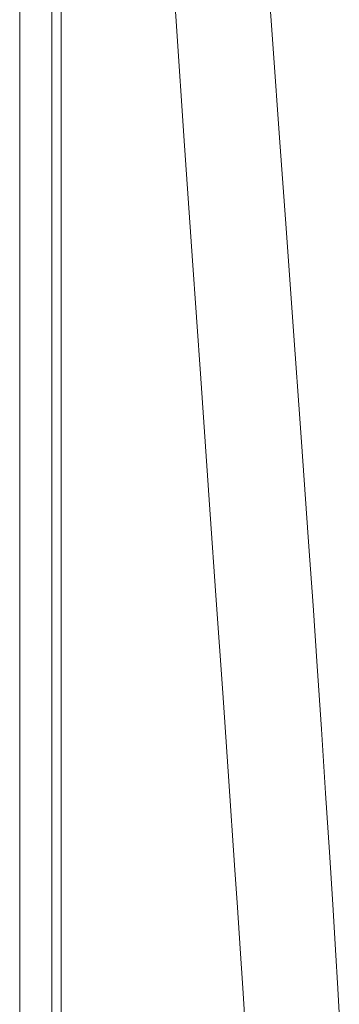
# Model space of a CAD drawing. Header units: millimetres. Extents: x 326.68 to 326.96, y 267.5 to 269.2.
# Tile 2 of 7: x 326.906 to 326.956, y 268.197 to 268.3506. Entities that reach past the tile are written whole.
import ezdxf

# ---------------------------------------------------------------- set-up
doc = ezdxf.new("R2010")
doc.units = ezdxf.units.MM
doc.layers.add('SANINDUSA', color=3, linetype='Continuous')

msp = doc.modelspace()

# ---------------------------------------------------------------- linework, layer by layer
at = {"layer": 'SANINDUSA', "linetype": 'Continuous', "lineweight": 15}
for p, q in [((326.9060416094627, 267.8208682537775), (326.9060416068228, 268.6902278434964)), ((326.9110408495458, 268.6590739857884), (326.9110408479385, 267.8208682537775)), ((326.9125260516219, 267.8208682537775), (326.912526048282, 268.3765682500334))]:
    msp.add_line(p, q, dxfattribs=at)
at = {"layer": 'SANINDUSA', "linetype": 'Continuous', "lineweight": 15, "flags": 128}
for points in [[(326.9292618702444, 268.3680848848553), (326.9305182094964, 268.3496027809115), (326.9317428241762, 268.3317140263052), (326.9329816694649, 268.3137817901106), (326.9343172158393, 268.2946124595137), (326.9357489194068, 268.2741888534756), (326.936742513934, 268.2600295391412), (326.9377509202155, 268.2456025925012), (326.9387075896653, 268.231784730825), (326.9396012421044, 268.2186620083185), (326.9400425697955, 268.2120709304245), (326.9404649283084, 268.2056767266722), (326.9408680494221, 268.1994810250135), (326.9412384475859, 268.1936958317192)], [(326.9559621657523, 268.1956418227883), (326.9557326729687, 268.1994418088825), (326.9553643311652, 268.2054681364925), (326.9549239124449, 268.2125629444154), (326.9544087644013, 268.2207194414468), (326.9538160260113, 268.2299283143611), (326.9531591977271, 268.239930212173), (326.9525026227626, 268.2497294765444), (326.9518545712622, 268.2592223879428), (326.9512168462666, 268.2684096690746), (326.9499553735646, 268.2862156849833), (326.9487605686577, 268.3027658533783), (326.9476461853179, 268.318076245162), (326.9466219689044, 268.3321787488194), (326.9456205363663, 268.3461362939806), (326.9446087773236, 268.3605918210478)]]:
    msp.add_lwpolyline(points, dxfattribs=at)

doc.saveas('drawing.dxf')
